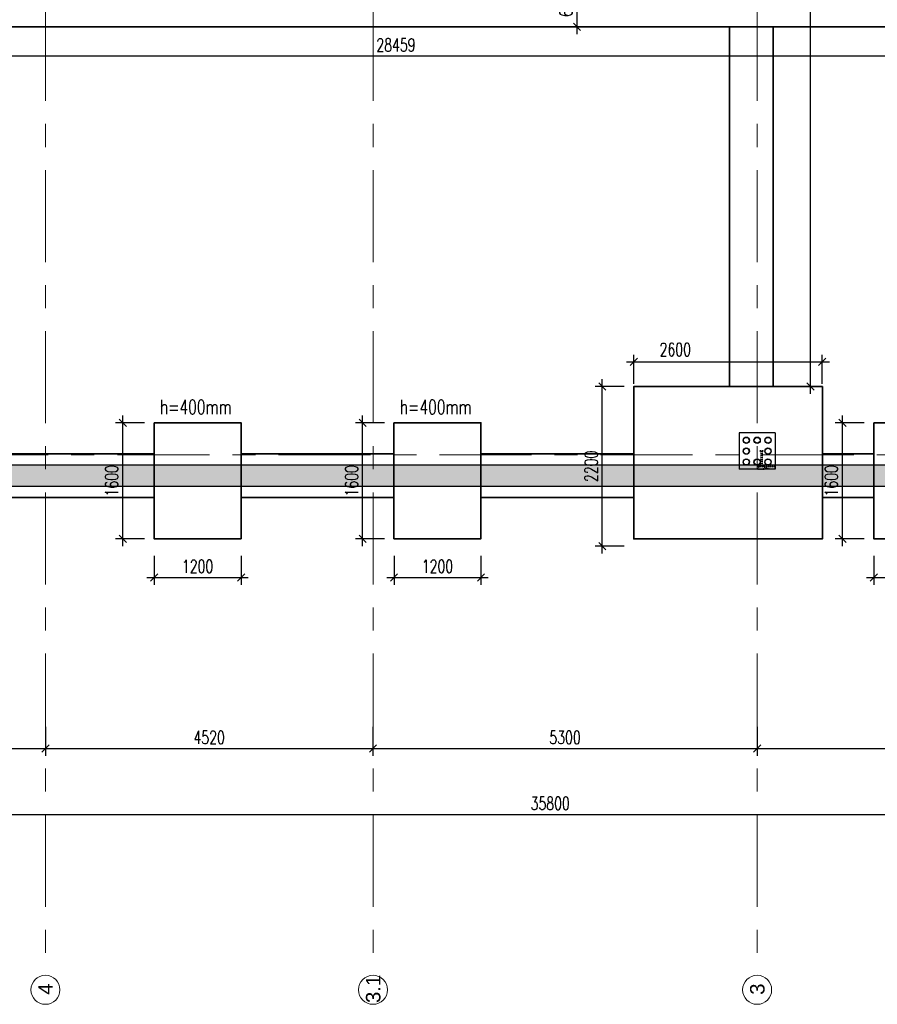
# Model space of a CAD drawing. Header units: millimetres. Extents: x 6071355 to 6728188, y -31956 to 56387.
# Tile 3 of 59: x 6095421 to 6107255, y -31956 to -18377. Entities that reach past the tile are written whole.
import ezdxf

# ---------------------------------------------------------------- set-up
doc = ezdxf.new("R2010")
doc.units = ezdxf.units.MM
doc.header["$MEASUREMENT"] = 0
doc.linetypes.add('DXK_LINE_DOT2', pattern=[3.9198, 1.9599, -1.9599])
doc.linetypes.add('Grid Line', pattern=[2222.5, 1270, -317.5, 317.5, -317.5])
doc.layers.add('A_wymiary', color=7, linetype='Continuous', lineweight=15, true_color=0x848484)
doc.layers.add('BZ_MUR_FUND', color=8, linetype='Continuous')
doc.layers.add('ELEMENTY', color=7, linetype='Continuous')
for name, color, linetype, lineweight in [('M_ŁAWY', 3, 'Continuous', 35), ('Standard 1350-A_01-RZUT PARTERU LUSTRO2_28_Nowe_MODO_A1_osie-1_Nr_pióra__7_Nr_pióra__7_Nr_pióra__7', 7, 'Continuous', 18), ('Standard 1350-A_01-RZUT PARTERU LUSTRO2_28_Nowe_MODO_A1_osie_Nr_pióra__7_Nr_pióra__7_Nr_pióra__7', 7, 'Continuous', 18)]:
    doc.layers.add(name, color=color, linetype=linetype, lineweight=lineweight)
doc.styles.add('STYL_AUTOMATYCZNY_1', font='arial.ttf')
doc.styles.add('wymiar', font='romans.shx', dxfattribs={"width": 0.7})
doc.dimstyles.new('AB_100mm', dxfattribs={"dimscale": 100, "dimtxt": 1.8, "dimasz": 1, "dimexe": 1, "dimexo": 0, "dimtad": 1, "dimrnd": 1, "dimtxsty": 'wymiar', "dimblk": 'OBLIQUE', "dimcen": 2.5, "dimdle": 1, "dimclrd": 4, "dimclre": 4, "dimclrt": 3, "dimadec": 0, "dimazin": 0, "dimtfac": 1, "dimtix": 1, "dimtmove": 2, "dimatfit": 3, "dimfxl": 3, "dimfxlon": 1, "dimarcsym": 0})

# ---------------------------------------------------------------- blocks, each defined once
blk = doc.blocks.new('Part-86624973-72571 - 1482')
at = {"layer": 'ELEMENTY', "color": 2, "linetype": 'Continuous'}
for p, q in [((80530, 16775), (80530, 17275)), ((80530, 17275), (81030, 17275)), ((81030, 16775), (81030, 17275)), ((80530, 16775), (81030, 16775))]:
    blk.add_line(p, q, dxfattribs=at)
blk = doc.blocks.new('Part-86624973-73476 - 1482')
at = {"layer": 'ELEMENTY', "color": 1, "linetype": 'DXK_LINE_DOT2'}
for p, q in [((81030, 16785), (81020, 16785)), ((81020, 16775), (81020, 16785)), ((81030, 16775), (81020, 16775)), ((81030, 16775), (81030, 16785))]:
    blk.add_line(p, q, dxfattribs=at)
blk = doc.blocks.new('Part-86624973-72910 - 1482')
at = {"layer": 'ELEMENTY', "color": 2, "linetype": 'Continuous'}
for radius, start, end in [(43.5, 22.5, 202.5), (43.5, 202.5, 22.5), (40, 157.5, 337.5), (40, 337.5, 157.5)]:
    blk.add_arc((80780, 17175), radius, start, end, dxfattribs=at)
blk = doc.blocks.new('Part-86624973-73479 - 1482')
at = {"layer": 'ELEMENTY', "color": 1, "linetype": 'DXK_LINE_DOT2'}
for p, q in [((80995, 16902), (80995, 16898)), ((80995, 16902), (81025, 16902)), ((80995, 16898), (81025, 16898)), ((81025, 16902), (81025, 16898))]:
    blk.add_line(p, q, dxfattribs=at)
blk = doc.blocks.new('Part-86624973-73477 - 1482')
at = {"layer": 'ELEMENTY', "color": 1, "linetype": 'DXK_LINE_DOT2'}
for p, q in [((80775, 16940), (80775, 16990)), ((80783, 16990), (80775, 16990)), ((80783, 16940), (80783, 16990)), ((80783, 16975), (80983, 16975)), ((80983, 16975), (80984, 16979)), ((80984, 16979), (80986, 16986)), ((80991, 16994), (80986, 16986)), ((80991, 16994), (81001, 17004)), ((81001, 17004), (81011, 17009)), ((81011, 17009), (81020, 17013)), ((81020, 17013), (81030, 17014)), ((81020, 17010), (81030, 17011)), ((81020, 17003), (81030, 17004)), ((81020, 16993), (81030, 16994)), ((81020, 16980), (81030, 16980)), ((81030, 17014), (81030, 16917)), ((80783, 16940), (80775, 16940)), ((80775, 16940), (80775, 16940)), ((80783, 16955), (80983, 16955)), ((80984, 16951), (80983, 16955)), ((80986, 16944), (80984, 16951)), ((80991, 16936), (80986, 16944)), ((81001, 16926), (80991, 16936)), ((81001, 16926), (81011, 16921)), ((81011, 16921), (81020, 16917)), ((81020, 16965), (81030, 16965)), ((81020, 16950), (81030, 16950)), ((81020, 16937), (81030, 16936)), ((81020, 16927), (81030, 16926)), ((81020, 16920), (81030, 16919)), ((81020, 16917), (81030, 16917))]:
    blk.add_line(p, q, dxfattribs=at)
blk = doc.blocks.new('Part-86624973-73481 - 1482')
at = {"layer": 'ELEMENTY', "color": 2, "linetype": 'Continuous'}
for p, q in [((80987, 16987), (80987, 17017)), ((80987, 17017), (80991, 17017)), ((80987, 16987), (80991, 16987)), ((80991, 16987), (80991, 17017))]:
    blk.add_line(p, q, dxfattribs=at)
blk = doc.blocks.new('Part-86624973-72905 - 1482')
at = {"layer": 'ELEMENTY', "color": 2, "linetype": 'Continuous'}
for radius, start, end in [(43.5, 22.5, 202.5), (43.5, 202.5, 22.5), (40, 157.5, 337.5), (40, 337.5, 157.5)]:
    blk.add_arc((80630, 17025), radius, start, end, dxfattribs=at)
blk = doc.blocks.new('Part-86624973-72906 - 1482')
at = {"layer": 'ELEMENTY', "color": 2, "linetype": 'Continuous'}
for radius, start, end in [(43.5, 22.5, 202.5), (43.5, 202.5, 22.5), (40, 157.5, 337.5), (40, 337.5, 157.5)]:
    blk.add_arc((80630, 16875), radius, start, end, dxfattribs=at)
blk = doc.blocks.new('Part-86624973-72907 - 1482')
at = {"layer": 'ELEMENTY', "color": 2, "linetype": 'Continuous'}
for radius, start, end in [(43.5, 22.5, 202.5), (43.5, 202.5, 22.5), (40, 157.5, 337.5), (40, 337.5, 157.5)]:
    blk.add_arc((80930, 16875), radius, start, end, dxfattribs=at)
blk = doc.blocks.new('Part-86624973-72908 - 1482')
at = {"layer": 'ELEMENTY', "color": 2, "linetype": 'Continuous'}
for radius, start, end in [(43.5, 22.5, 202.5), (43.5, 202.5, 22.5), (40, 157.5, 337.5), (40, 337.5, 157.5)]:
    blk.add_arc((80930, 17025), radius, start, end, dxfattribs=at)
blk = doc.blocks.new('Part-86624973-73478 - 1482')
at = {"layer": 'ELEMENTY', "color": 1, "linetype": 'DXK_LINE_DOT2'}
for p, q in [((81025, 16860), (81025, 16940)), ((81025, 16940), (81030, 16940)), ((81025, 16860), (81030, 16860)), ((81030, 16860), (81030, 16940))]:
    blk.add_line(p, q, dxfattribs=at)
blk = doc.blocks.new('Part-86624973-73480 - 1482')
at = {"layer": 'ELEMENTY', "color": 1, "linetype": 'DXK_LINE_DOT2'}
for p, q in [((80991, 16775), (80991, 17025)), ((80991, 17025), (80995, 17025)), ((80995, 16775), (80995, 17025)), ((80991, 16775), (80995, 16775))]:
    blk.add_line(p, q, dxfattribs=at)
blk = doc.blocks.new('Part-86624973-172385 - 1482')
at = {"layer": 'ELEMENTY', "color": 2, "linetype": 'Continuous'}
for radius, start, end in [(43.5, 22.5, 202.5), (43.5, 202.5, 22.5), (40, 157.5, 337.5), (40, 337.5, 157.5)]:
    blk.add_arc((80930, 17175), radius, start, end, dxfattribs=at)
blk = doc.blocks.new('Part-86624973-126836 - 1482')
at = {"layer": 'ELEMENTY', "color": 2, "linetype": 'Continuous'}
for radius, start, end in [(43.5, 22.5, 202.5), (43.5, 202.5, 22.5), (40, 157.5, 337.5), (40, 337.5, 157.5)]:
    blk.add_arc((80630, 17175), radius, start, end, dxfattribs=at)
blk = doc.blocks.new('Part-86624973-126837 - 1482')
at = {"layer": 'ELEMENTY', "color": 2, "linetype": 'Continuous'}
for radius, start, end in [(43.5, 22.5, 202.5), (43.5, 202.5, 22.5), (40, 157.5, 337.5), (40, 337.5, 157.5)]:
    blk.add_arc((80780, 16875), radius, start, end, dxfattribs=at)
blk = doc.blocks.new('_Oblique')
at = {"color": 0, "linetype": 'ByBlock', "lineweight": -2}
blk.add_line((-0.5, -0.5), (0.5, 0.5), dxfattribs=at)
blk = doc.blocks.new('*D12755')
at = {"layer": 'A_wymiary', "color": 4, "lineweight": -2}
for p, q in [((6090626, -28128), (6090626, -28528)), ((6095776, -28128), (6095776, -28528)), ((6090526, -28428), (6095876, -28428))]:
    blk.add_line(p, q, dxfattribs=at)
at = {"layer": 'Defpoints', "color": 0}
for p in [(6095776, -24966), (6090626, -27444), (6095776, -28428)]:
    blk.add_point(p, dxfattribs=at)
at = {"layer": 'A_wymiary', "color": 4, "lineweight": -2, "xscale": 100, "yscale": 100, "zscale": 100, "rotation": 180}
blk.add_blockref('_Oblique', (6090626, -28428), dxfattribs=at)
at = {"layer": 'A_wymiary', "color": 4, "lineweight": -2, "xscale": 100, "yscale": 100, "zscale": 100}
blk.add_blockref('_Oblique', (6095776, -28428), dxfattribs=at)
at = {"layer": 'A_wymiary', "color": 3, "insert": (6093201, -28276), "char_height": 180, "attachment_point": 5, "style": 'wymiar'}
blk.add_mtext('5150', dxfattribs=at)
blk = doc.blocks.new('*D12756')
at = {"layer": 'A_wymiary', "color": 4, "lineweight": -2}
for p, q in [((6095776, -28128), (6095776, -28528)), ((6100296, -28128), (6100296, -28528)), ((6095676, -28428), (6100396, -28428))]:
    blk.add_line(p, q, dxfattribs=at)
at = {"layer": 'Defpoints', "color": 0}
for p in [(6095776, -24966), (6100296, -24966), (6100296, -28428)]:
    blk.add_point(p, dxfattribs=at)
at = {"layer": 'A_wymiary', "color": 4, "lineweight": -2, "xscale": 100, "yscale": 100, "zscale": 100, "rotation": 180}
blk.add_blockref('_Oblique', (6095776, -28428), dxfattribs=at)
at = {"layer": 'A_wymiary', "color": 4, "lineweight": -2, "xscale": 100, "yscale": 100, "zscale": 100}
blk.add_blockref('_Oblique', (6100296, -28428), dxfattribs=at)
at = {"layer": 'A_wymiary', "color": 3, "insert": (6098036, -28276), "char_height": 180, "attachment_point": 5, "style": 'wymiar'}
blk.add_mtext('4520', dxfattribs=at)
blk = doc.blocks.new('*D12757')
at = {"layer": 'A_wymiary', "color": 4, "lineweight": -2}
for p, q in [((6100296, -28128), (6100296, -28528)), ((6105596, -28128), (6105596, -28528)), ((6100196, -28428), (6105696, -28428))]:
    blk.add_line(p, q, dxfattribs=at)
at = {"layer": 'Defpoints', "color": 0}
for p in [(6105596, -24816), (6100296, -24966), (6105596, -28428)]:
    blk.add_point(p, dxfattribs=at)
at = {"layer": 'A_wymiary', "color": 4, "lineweight": -2, "xscale": 100, "yscale": 100, "zscale": 100, "rotation": 180}
blk.add_blockref('_Oblique', (6100296, -28428), dxfattribs=at)
at = {"layer": 'A_wymiary', "color": 4, "lineweight": -2, "xscale": 100, "yscale": 100, "zscale": 100}
blk.add_blockref('_Oblique', (6105596, -28428), dxfattribs=at)
at = {"layer": 'A_wymiary', "color": 3, "insert": (6102946, -28276), "char_height": 180, "attachment_point": 5, "style": 'wymiar'}
blk.add_mtext('5300', dxfattribs=at)
blk = doc.blocks.new('*D12758')
at = {"layer": 'A_wymiary', "color": 4, "lineweight": -2}
for p, q in [((6105596, -28128), (6105596, -28528)), ((6111056, -28128), (6111056, -28528)), ((6105496, -28428), (6111156, -28428))]:
    blk.add_line(p, q, dxfattribs=at)
at = {"layer": 'Defpoints', "color": 0}
for p in [(6105596, -24816), (6111056, -25536), (6111056, -28428)]:
    blk.add_point(p, dxfattribs=at)
at = {"layer": 'A_wymiary', "color": 4, "lineweight": -2, "xscale": 100, "yscale": 100, "zscale": 100, "rotation": 180}
blk.add_blockref('_Oblique', (6105596, -28428), dxfattribs=at)
at = {"layer": 'A_wymiary', "color": 4, "lineweight": -2, "xscale": 100, "yscale": 100, "zscale": 100}
blk.add_blockref('_Oblique', (6111056, -28428), dxfattribs=at)
at = {"layer": 'A_wymiary', "color": 3, "insert": (6108326, -28276), "char_height": 180, "attachment_point": 5, "style": 'wymiar'}
blk.add_mtext('5459', dxfattribs=at)
blk = doc.blocks.new('*D12763')
at = {"layer": 'A_wymiary', "color": 4, "lineweight": -2}
for p, q in [((6084841, -29038), (6084841, -29438)), ((6120641, -29038), (6120641, -29438)), ((6084741, -29338), (6120741, -29338))]:
    blk.add_line(p, q, dxfattribs=at)
at = {"layer": 'Defpoints', "color": 0}
for p in [(6084841, -27444), (6120641, -28128), (6120641, -29338)]:
    blk.add_point(p, dxfattribs=at)
at = {"layer": 'A_wymiary', "color": 4, "lineweight": -2, "xscale": 100, "yscale": 100, "zscale": 100, "rotation": 180}
blk.add_blockref('_Oblique', (6084841, -29338), dxfattribs=at)
at = {"layer": 'A_wymiary', "color": 4, "lineweight": -2, "xscale": 100, "yscale": 100, "zscale": 100}
blk.add_blockref('_Oblique', (6120641, -29338), dxfattribs=at)
at = {"layer": 'A_wymiary', "color": 3, "insert": (6102741, -29185), "char_height": 180, "attachment_point": 5, "style": 'wymiar'}
blk.add_mtext('35800', dxfattribs=at)
blk = doc.blocks.new('*D12801')
at = {"layer": 'A_wymiary', "color": 4, "lineweight": -2}
for p, q in [((6096843, -25636), (6096843, -23836)), ((6097143, -23936), (6096743, -23936)), ((6097143, -25536), (6096743, -25536))]:
    blk.add_line(p, q, dxfattribs=at)
at = {"layer": 'Defpoints', "color": 0}
for p in [(6096843, -23936), (6097276, -23936), (6097276, -25536)]:
    blk.add_point(p, dxfattribs=at)
at = {"layer": 'A_wymiary', "color": 4, "lineweight": -2, "xscale": 100, "yscale": 100, "zscale": 100}
for p, rotation in [((6096843, -23936), 90), ((6096843, -25536), 270)]:
    blk.add_blockref('_Oblique', p, dxfattribs=dict(at, rotation=rotation))
at = {"layer": 'A_wymiary', "color": 3, "insert": (6096691, -24736), "char_height": 180, "attachment_point": 5, "rotation": 90, "style": 'wymiar'}
blk.add_mtext('1600', dxfattribs=at)
blk = doc.blocks.new('*D12802')
at = {"layer": 'A_wymiary', "color": 4, "lineweight": -2}
for p, q in [((6097276, -25769), (6097276, -26169)), ((6098476, -25769), (6098476, -26169)), ((6097176, -26069), (6098576, -26069))]:
    blk.add_line(p, q, dxfattribs=at)
at = {"layer": 'Defpoints', "color": 0}
for p in [(6097276, -25536), (6098476, -25536), (6098476, -26069)]:
    blk.add_point(p, dxfattribs=at)
at = {"layer": 'A_wymiary', "color": 4, "lineweight": -2, "xscale": 100, "yscale": 100, "zscale": 100, "rotation": 180}
blk.add_blockref('_Oblique', (6097276, -26069), dxfattribs=at)
at = {"layer": 'A_wymiary', "color": 4, "lineweight": -2, "xscale": 100, "yscale": 100, "zscale": 100}
blk.add_blockref('_Oblique', (6098476, -26069), dxfattribs=at)
at = {"layer": 'A_wymiary', "color": 3, "insert": (6097876, -25916), "char_height": 180, "attachment_point": 5, "style": 'wymiar'}
blk.add_mtext('1200', dxfattribs=at)
blk = doc.blocks.new('*D12803')
at = {"layer": 'A_wymiary', "color": 4, "lineweight": -2}
for p, q in [((6100153, -25636), (6100153, -23836)), ((6100453, -23936), (6100053, -23936)), ((6100453, -25536), (6100053, -25536))]:
    blk.add_line(p, q, dxfattribs=at)
at = {"layer": 'Defpoints', "color": 0}
for p in [(6100153, -23936), (6100586, -23936), (6100586, -25536)]:
    blk.add_point(p, dxfattribs=at)
at = {"layer": 'A_wymiary', "color": 4, "lineweight": -2, "xscale": 100, "yscale": 100, "zscale": 100}
for p, rotation in [((6100153, -23936), 90), ((6100153, -25536), 270)]:
    blk.add_blockref('_Oblique', p, dxfattribs=dict(at, rotation=rotation))
at = {"layer": 'A_wymiary', "color": 3, "insert": (6100001, -24736), "char_height": 180, "attachment_point": 5, "rotation": 90, "style": 'wymiar'}
blk.add_mtext('1600', dxfattribs=at)
blk = doc.blocks.new('*D12804')
at = {"layer": 'A_wymiary', "color": 4, "lineweight": -2}
for p, q in [((6100586, -25769), (6100586, -26169)), ((6101786, -25769), (6101786, -26169)), ((6100486, -26069), (6101886, -26069))]:
    blk.add_line(p, q, dxfattribs=at)
at = {"layer": 'Defpoints', "color": 0}
for p in [(6100586, -25536), (6101786, -25536), (6101786, -26069)]:
    blk.add_point(p, dxfattribs=at)
at = {"layer": 'A_wymiary', "color": 4, "lineweight": -2, "xscale": 100, "yscale": 100, "zscale": 100, "rotation": 180}
blk.add_blockref('_Oblique', (6100586, -26069), dxfattribs=at)
at = {"layer": 'A_wymiary', "color": 4, "lineweight": -2, "xscale": 100, "yscale": 100, "zscale": 100}
blk.add_blockref('_Oblique', (6101786, -26069), dxfattribs=at)
at = {"layer": 'A_wymiary', "color": 3, "insert": (6101186, -25916), "char_height": 180, "attachment_point": 5, "style": 'wymiar'}
blk.add_mtext('1200', dxfattribs=at)
blk = doc.blocks.new('*D12805')
at = {"layer": 'A_wymiary', "color": 4, "lineweight": -2}
for p, q in [((6106773, -25636), (6106773, -23836)), ((6107073, -23936), (6106673, -23936)), ((6107073, -25536), (6106673, -25536))]:
    blk.add_line(p, q, dxfattribs=at)
at = {"layer": 'Defpoints', "color": 0}
for p in [(6106773, -23936), (6107206, -23936), (6107206, -25536)]:
    blk.add_point(p, dxfattribs=at)
at = {"layer": 'A_wymiary', "color": 4, "lineweight": -2, "xscale": 100, "yscale": 100, "zscale": 100}
for p, rotation in [((6106773, -23936), 90), ((6106773, -25536), 270)]:
    blk.add_blockref('_Oblique', p, dxfattribs=dict(at, rotation=rotation))
at = {"layer": 'A_wymiary', "color": 3, "insert": (6106620, -24736), "char_height": 180, "attachment_point": 5, "rotation": 90, "style": 'wymiar'}
blk.add_mtext('1600', dxfattribs=at)
blk = doc.blocks.new('*D12806')
at = {"layer": 'A_wymiary', "color": 4, "lineweight": -2}
for p, q in [((6107206, -25769), (6107206, -26169)), ((6108406, -25769), (6108406, -26169)), ((6107106, -26069), (6108506, -26069))]:
    blk.add_line(p, q, dxfattribs=at)
at = {"layer": 'Defpoints', "color": 0}
for p in [(6107206, -25536), (6108406, -25536), (6108406, -26069)]:
    blk.add_point(p, dxfattribs=at)
at = {"layer": 'A_wymiary', "color": 4, "lineweight": -2, "xscale": 100, "yscale": 100, "zscale": 100, "rotation": 180}
blk.add_blockref('_Oblique', (6107206, -26069), dxfattribs=at)
at = {"layer": 'A_wymiary', "color": 4, "lineweight": -2, "xscale": 100, "yscale": 100, "zscale": 100}
blk.add_blockref('_Oblique', (6108406, -26069), dxfattribs=at)
at = {"layer": 'A_wymiary', "color": 3, "insert": (6107806, -25916), "char_height": 180, "attachment_point": 5, "style": 'wymiar'}
blk.add_mtext('1200', dxfattribs=at)
blk = doc.blocks.new('*D12860')
at = {"layer": 'A_wymiary', "color": 4, "lineweight": -2}
for p, q in [((6103895, -23397), (6103895, -22997)), ((6106495, -23397), (6106495, -22997)), ((6103795, -23097), (6106595, -23097))]:
    blk.add_line(p, q, dxfattribs=at)
at = {"layer": 'Defpoints', "color": 0}
for p in [(6106495, -23097), (6103895, -23437), (6106495, -23437)]:
    blk.add_point(p, dxfattribs=at)
at = {"layer": 'A_wymiary', "color": 4, "lineweight": -2, "xscale": 100, "yscale": 100, "zscale": 100, "rotation": 180}
blk.add_blockref('_Oblique', (6103895, -23097), dxfattribs=at)
at = {"layer": 'A_wymiary', "color": 4, "lineweight": -2, "xscale": 100, "yscale": 100, "zscale": 100}
blk.add_blockref('_Oblique', (6106495, -23097), dxfattribs=at)
at = {"layer": 'A_wymiary', "color": 3, "insert": (6104467, -22926), "char_height": 180, "attachment_point": 5, "style": 'wymiar'}
blk.add_mtext('2600', dxfattribs=at)
blk = doc.blocks.new('*D12861')
at = {"layer": 'A_wymiary', "color": 4, "lineweight": -2}
for p, q in [((6103460, -25737), (6103460, -23337)), ((6103760, -23437), (6103360, -23437)), ((6103760, -25637), (6103360, -25637))]:
    blk.add_line(p, q, dxfattribs=at)
at = {"layer": 'Defpoints', "color": 0}
for p in [(6103460, -23437), (6103895, -23437), (6103895, -25637)]:
    blk.add_point(p, dxfattribs=at)
at = {"layer": 'A_wymiary', "color": 4, "lineweight": -2, "xscale": 100, "yscale": 100, "zscale": 100}
for p, rotation in [((6103460, -23437), 90), ((6103460, -25637), 270)]:
    blk.add_blockref('_Oblique', p, dxfattribs=dict(at, rotation=rotation))
at = {"layer": 'A_wymiary', "color": 3, "insert": (6103307, -24537), "char_height": 180, "attachment_point": 5, "rotation": 90, "style": 'wymiar'}
blk.add_mtext('2200', dxfattribs=at)
blk = doc.blocks.new('*D12884')
at = {"layer": 'A_wymiary', "color": 4, "lineweight": -2}
for p, q in [((6086384, -18577), (6086384, -18977)), ((6114842, -18577), (6114842, -18977)), ((6086284, -18877), (6114942, -18877))]:
    blk.add_line(p, q, dxfattribs=at)
at = {"layer": 'Defpoints', "color": 0}
for p in [(6086384, -18477), (6114842, -18477), (6114842, -18877)]:
    blk.add_point(p, dxfattribs=at)
at = {"layer": 'A_wymiary', "color": 4, "lineweight": -2, "xscale": 100, "yscale": 100, "zscale": 100, "rotation": 180}
blk.add_blockref('_Oblique', (6086384, -18877), dxfattribs=at)
at = {"layer": 'A_wymiary', "color": 4, "lineweight": -2, "xscale": 100, "yscale": 100, "zscale": 100}
blk.add_blockref('_Oblique', (6114842, -18877), dxfattribs=at)
at = {"layer": 'A_wymiary', "color": 3, "insert": (6100613, -18725), "char_height": 180, "attachment_point": 5, "style": 'wymiar'}
blk.add_mtext('28459', dxfattribs=at)
blk = doc.blocks.new('*D12885')
at = {"layer": 'A_wymiary', "color": 4, "lineweight": -2}
for p, q in [((6106334, -23537), (6106334, -10827)), ((6106034, -10927), (6106434, -10927)), ((6106034, -23437), (6106434, -23437))]:
    blk.add_line(p, q, dxfattribs=at)
at = {"layer": 'Defpoints', "color": 0}
for p in [(6105596, -10927), (6106334, -10927), (6105816, -23437)]:
    blk.add_point(p, dxfattribs=at)
at = {"layer": 'A_wymiary', "color": 4, "lineweight": -2, "xscale": 100, "yscale": 100, "zscale": 100}
for p, rotation in [((6106334, -10927), 90), ((6106334, -23437), 270)]:
    blk.add_blockref('_Oblique', p, dxfattribs=dict(at, rotation=rotation))
at = {"layer": 'A_wymiary', "color": 3, "insert": (6106182, -17182), "char_height": 180, "attachment_point": 5, "rotation": 90, "style": 'wymiar'}
blk.add_mtext('12510', dxfattribs=at)
blk = doc.blocks.new('*D12898')
at = {"layer": 'A_wymiary', "color": 4, "lineweight": -2}
for p, q in [((6103111, -18577), (6103111, -17777)), ((6102998, -17877), (6103211, -17877)), ((6102998, -18477), (6103211, -18477))]:
    blk.add_line(p, q, dxfattribs=at)
at = {"layer": 'Defpoints', "color": 0}
for p in [(6102998, -17877), (6103111, -17877), (6102998, -18477)]:
    blk.add_point(p, dxfattribs=at)
at = {"layer": 'A_wymiary', "color": 4, "lineweight": -2, "xscale": 100, "yscale": 100, "zscale": 100}
for p, rotation in [((6103111, -17877), 90), ((6103111, -18477), 270)]:
    blk.add_blockref('_Oblique', p, dxfattribs=dict(at, rotation=rotation))
at = {"layer": 'A_wymiary', "color": 3, "insert": (6102958, -18177), "char_height": 180, "attachment_point": 5, "rotation": 90, "style": 'wymiar'}
blk.add_mtext('600', dxfattribs=at)

msp = doc.modelspace()

# ---------------------------------------------------------------- hatches: boundary and pattern name
at = {"layer": 'BZ_MUR_FUND', "transparency": 33554687}
h = msp.add_hatch(dxfattribs=at)
h.set_pattern_fill('ANSI33', color=256, scale=30, style=0)
h.set_pattern_definition([(225, (6017351.1, -179552.04), (134.70384, -134.70384), []), (225, (6017216.4, -179552.04), (134.70384, -134.70384), [95.25, -47.625])])
h.paths.add_polyline_path([(6116053.18, -24516.123), (6116053.18, -24816.123), (6090919.308, -24816.123), (6090919.308, -24516.123)])

# ---------------------------------------------------------------- linework, layer by layer
msp.add_lwpolyline([(6091220.921, -24516.123), (6116354.794, -24516.123), (6116354.794, -24816.123), (6091220.921, -24816.123)], close=True, dxfattribs=at)
at = {"layer": 'M_ŁAWY', "color": 4}
msp.add_line((6110686.364, -18477.138), (6086383.866, -18477.138), dxfattribs=at)
for points in [[(6105216.364, -18477.138), (6105216.364, -23437.166)], [(6105816.364, -18477.138), (6105816.364, -23437.166)], [(6106496.364, -23437.166), (6103894.751, -23437.166), (6103894.751, -25537.166), (6106496.364, -25537.166), (6106496.364, -23437.166)], [(6097275.837, -24366.123), (6095165.865, -24366.123)], [(6100585.809, -24366.123), (6098475.837, -24366.123)], [(6103894.751, -24366.123), (6101785.809, -24366.123)], [(6107205.752, -24366.123), (6106496.364, -24366.123)], [(6097275.837, -24966.123), (6095165.865, -24966.123)], [(6100585.809, -24966.123), (6098475.837, -24966.123)], [(6103894.751, -24966.123), (6101785.809, -24966.123)], [(6107205.752, -24966.123), (6106496.364, -24966.123)]]:
    msp.add_lwpolyline(points, dxfattribs=at)
at = {"layer": 'M_ŁAWY', "color": 4, "elevation": 0}
for points in [[(6097275.837, -23936.123), (6097275.837, -25536.123), (6098475.837, -25536.123), (6098475.837, -23936.123)], [(6100585.809, -23936.123), (6100585.809, -25536.123), (6101785.809, -25536.123), (6101785.809, -23936.123)], [(6107205.752, -23936.123), (6107205.752, -25536.123), (6108405.752, -25536.123), (6108405.752, -23936.123)]]:
    msp.add_lwpolyline(points, close=True, dxfattribs=at)
at = {"layer": 'Standard 1350-A_01-RZUT PARTERU LUSTRO2_28_Nowe_MODO_A1_osie-1_Nr_pióra__7_Nr_pióra__7_Nr_pióra__7', "color": 7, "linetype": 'Grid Line', "lineweight": 18}
for p, q in [((6095776.364, 55114.428), (6095776.364, -31556.201)), ((6100296.364, 55114.428), (6100296.364, -31556.201)), ((6105596.364, 55114.428), (6105596.364, -31556.201)), ((6124708.5, -24377.166), (6079489.176, -24377.166))]:
    msp.add_line(p, q, dxfattribs=at)
at = {"layer": 'Standard 1350-A_01-RZUT PARTERU LUSTRO2_28_Nowe_MODO_A1_osie_Nr_pióra__7_Nr_pióra__7_Nr_pióra__7', "color": 7, "linetype": 'Continuous', "lineweight": 18}
for centre in [(6095776.364, -31756.201), (6100296.364, -31756.201), (6105596.364, -31756.201)]:
    msp.add_circle(centre, 200, dxfattribs=at)

# ---------------------------------------------------------------- block references
at = {"xscale": -1, "rotation": 89.99999999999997}
for name in ['Part-86624973-72571 - 1482', 'Part-86624973-126836 - 1482', 'Part-86624973-72905 - 1482', 'Part-86624973-72906 - 1482', 'Part-86624973-72910 - 1482', 'Part-86624973-126837 - 1482', 'Part-86624973-172385 - 1482', 'Part-86624973-72908 - 1482', 'Part-86624973-73477 - 1482', 'Part-86624973-72907 - 1482', 'Part-86624973-73480 - 1482', 'Part-86624973-73481 - 1482', 'Part-86624973-73478 - 1482', 'Part-86624973-73479 - 1482', 'Part-86624973-73476 - 1482']:
    msp.add_blockref(name, (6122621.38, 56452.981), dxfattribs=at)

# ---------------------------------------------------------------- texts
at = {"layer": 'A_wymiary', "color": 3, "style": 'wymiar', "width": 0.7}
for p in [(6097356.06, -23818.047, 0), (6100666.032, -23818.047, 0)]:
    msp.add_text('h=400mm', height=200, dxfattribs=at).set_placement(p)
at = {"layer": 'Standard 1350-A_01-RZUT PARTERU LUSTRO2_28_Nowe_MODO_A1_osie_Nr_pióra__7_Nr_pióra__7_Nr_pióra__7', "color": 7, "linetype": 'Continuous', "lineweight": 18, "char_height": 200, "attachment_point": 3, "rotation": 90, "style": 'STYL_AUTOMATYCZNY_1'}
for s, insert in [('\\A1;{\\pqr;\\fArial|b0|i0|c238|p0;\\W1.000000;3.1}', (6100198.747, -31549.58)), ('\\A1;{\\pqr;\\fArial|b0|i0|c238|p0;\\W1.000000;4}', (6095677.547, -31669.08)), ('\\A1;{\\pqr;\\fArial|b0|i0|c238|p0;\\W1.000000;3}', (6105498.747, -31669.08))]:
    msp.add_mtext(s, dxfattribs=dict(at, insert=insert))

# ---------------------------------------------------------------- dimensions: what is measured, and where the dimension line sits
at = {"layer": 'A_wymiary'}
for base, p1, p2, picture, middle in [((6106334.062, -10927.166), (6105816.364, -23437.166), (6105596.364, -10927.166), '*D12885', (6106181.562, -17182.166)), ((6103110.81, -17877.138), (6102998.31, -18477.138), (6102998.31, -17877.138), '*D12898', (6102958.31, -18177.138)), ((6103459.837, -23437.166), (6103894.751, -25637.166), (6103894.751, -23437.166), '*D12861', (6103307.337, -24537.166)), ((6096843.056, -23936.123, 0), (6097275.837, -25536.123, 0), (6097275.837, -23936.123, 0), '*D12801', (6096690.556, -24736.123, 0)), ((6100153.028, -23936.123, 0), (6100585.809, -25536.123, 0), (6100585.809, -23936.123, 0), '*D12803', (6100000.528, -24736.123, 0)), ((6106772.972, -23936.123, 0), (6107205.752, -25536.123, 0), (6107205.752, -23936.123, 0), '*D12805', (6106620.472, -24736.123, 0))]:
    dim = msp.add_linear_dim(base=base, p1=p1, p2=p2, angle=90, dimstyle='AB_100mm', dxfattribs=at)
    dim.commit()
    dim.dimension.update_dxf_attribs({"geometry": picture, "text_midpoint": middle})
for base, p1, p2, picture, middle in [((6114842.42, -18877.065), (6086383.866, -18477.138), (6114842.42, -18477.166), '*D12884', (6100613.143, -18724.565)), ((6105596.364, -28428.115), (6100296.364, -24966.123), (6105596.364, -24816.123), '*D12757', (6102946.364, -28275.615)), ((6111055.724, -28428.115), (6105596.364, -24816.123), (6111055.724, -25536.123, 0), '*D12758', (6108326.044, -28275.615)), ((6095776.364, -28428.115), (6090626.364, -27443.748), (6095776.364, -24966.123), '*D12755', (6093201.364, -28275.615)), ((6100296.364, -28428.115), (6095776.364, -24966.123), (6100296.364, -24966.123), '*D12756', (6098036.364, -28275.615)), ((6098475.837, -26068.829, 0), (6097275.837, -25536.123, 0), (6098475.837, -25536.123, 0), '*D12802', (6097875.837, -25916.329, 0)), ((6101785.809, -26068.829, 0), (6100585.809, -25536.123, 0), (6101785.809, -25536.123, 0), '*D12804', (6101185.809, -25916.329, 0)), ((6108405.752, -26068.829, 0), (6107205.752, -25536.123, 0), (6108405.752, -25536.123, 0), '*D12806', (6107805.752, -25916.329, 0))]:
    dim = msp.add_linear_dim(base=base, p1=p1, p2=p2, dimstyle='AB_100mm', dxfattribs=at)
    dim.commit()
    dim.dimension.update_dxf_attribs({"geometry": picture, "text_midpoint": middle})
dim = msp.add_linear_dim(base=(6106494.751, -23096.515), p1=(6103894.751, -23437.166), p2=(6106494.751, -23437.166), dimstyle='AB_100mm', dxfattribs=at)
dim.commit()
dim.dimension.update_dxf_attribs({"geometry": '*D12860', "text_midpoint": (6104467.415, -22925.598), "dimtype": 160})
dim = msp.add_linear_dim(base=(6120641.364, -29337.811), p1=(6084841.357, -27443.748), p2=(6120641.364, -28128.115), dimstyle='AB_100mm', override={"dimpost": '', "dimtxsty": 'wymiar'}, dxfattribs=at)
dim.commit()
dim.dimension.update_dxf_attribs({"geometry": '*D12763', "text_midpoint": (6102741.361, -29185.311)})

doc.saveas('drawing.dxf')
